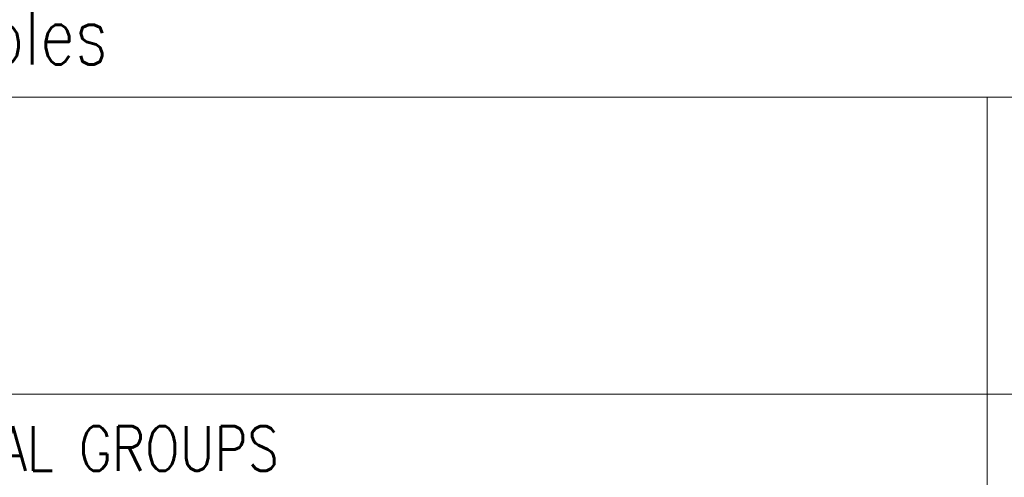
# Model space of a CAD drawing. Header units: millimetres. Extents: x 4 to 836, y 5 to 589.
# Tile 57 of 154: x 683 to 717, y 32 to 48. Entities that reach past the tile are written whole.
import ezdxf

# ---------------------------------------------------------------- set-up
doc = ezdxf.new("R2010")
doc.units = ezdxf.units.MM
doc.layers.add('256', color=7, linetype='Continuous', true_color=0xffffff)
doc.styles.add('blockfont', font='simplex.shx')

msp = doc.modelspace()

# ---------------------------------------------------------------- linework, layer by layer
at = {"layer": '256', "color": 3, "linetype": 'Continuous', "lineweight": 18}
for p, q in [((662, 45), (686, 45)), ((686, 45), (786, 45)), ((716, 45), (716, 5))]:
    msp.add_line(p, q, dxfattribs=at)
at = {"layer": '256', "color": 4, "linetype": 'Continuous', "lineweight": 18}
msp.add_line((646, 35), (836, 35), dxfattribs=at)

# ---------------------------------------------------------------- texts
at = {"layer": '256', "color": 3, "linetype": 'Continuous', "lineweight": 13, "insert": (670.606, 45.444), "char_height": 2, "attachment_point": 7, "line_spacing_factor": 0.903614, "style": 'blockfont'}
msp.add_mtext('\\W0.7629;Not applicables', dxfattribs=at)
at = {"layer": '256', "color": 4, "linetype": 'Continuous', "lineweight": 13, "insert": (673.867, 32.414), "char_height": 1.5, "attachment_point": 7, "line_spacing_factor": 0.903614, "style": 'blockfont'}
msp.add_mtext('\\W0.8260;DIMENSIONAL GROUPS', dxfattribs=at)

doc.saveas('drawing.dxf')
